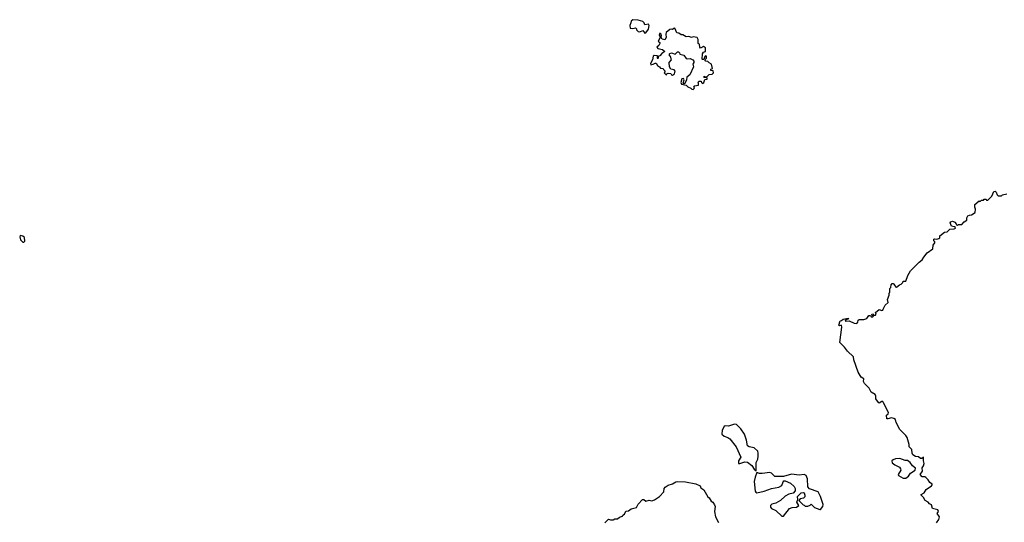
# Model space of a CAD drawing. Extents: x 2029826 to 2248070, y 228728 to 402406.
# Tile 69 of 256: x 2147207 to 2158637, y 271501 to 277332. Entities that reach past the tile are written whole.
import ezdxf

# ---------------------------------------------------------------- set-up
doc = ezdxf.new("R2010")
doc.units = 0

msp = doc.modelspace()

# ---------------------------------------------------------------- linework, layer by layer
at = {"layer": '0CON10XD'}
for points in [[(2154465, 277178), (2154475, 277180), (2154508, 277222), (2154514, 277264), (2154505, 277282), (2154465, 277272), (2154456, 277296), (2154441, 277311), (2154385, 277328), (2154325, 277332), (2154304, 277316), (2154303, 277295), (2154290, 277265), (2154293, 277233), (2154325, 277230), (2154357, 277237), (2154368, 277225), (2154368, 277215), (2154386, 277196), (2154405, 277190), (2154439, 277209), (2154465, 277178)], [(2155025, 276522), (2155037, 276533), (2155040, 276545), (2155030, 276555), (2155040, 276565), (2155088, 276572), (2155087, 276597), (2155080, 276605), (2155095, 276620), (2155118, 276618), (2155120, 276605), (2155135, 276592), (2155150, 276605), (2155162, 276638), (2155188, 276642), (2155188, 276658), (2155155, 276660), (2155150, 276665), (2155152, 276678), (2155165, 276670), (2155185, 276670), (2155212, 276698), (2155245, 276700), (2155260, 276715), (2155258, 276738), (2155230, 276745), (2155232, 276758), (2155250, 276765), (2155238, 276815), (2155211, 276831), (2155197, 276847), (2155173, 276853), (2155160, 276865), (2155178, 276885), (2155180, 276910), (2155168, 276912), (2155160, 276905), (2155148, 276872), (2155135, 276870), (2155130, 276875), (2155133, 276937), (2155144, 276956), (2155167, 276963), (2155170, 277005), (2155145, 277020), (2155112, 277002), (2155103, 277013), (2155098, 277048), (2155082, 277055), (2155083, 277103), (2155070, 277125), (2155025, 277132), (2155005, 277127), (2154973, 277137), (2154943, 277133), (2154905, 277158), (2154885, 277158), (2154857, 277177), (2154835, 277182), (2154813, 277233), (2154799, 277231), (2154785, 277218), (2154775, 277222), (2154755, 277219), (2154712, 277185), (2154708, 277165), (2154713, 277127), (2154695, 277100), (2154667, 277107), (2154650, 277135), (2154656, 277144), (2154653, 277165), (2154645, 277173), (2154635, 277173), (2154629, 277155), (2154642, 277135), (2154642, 277125), (2154620, 277085), (2154638, 277068), (2154640, 277055), (2154625, 277032), (2154603, 277015), (2154615, 276998), (2154670, 276985), (2154698, 276965), (2154661, 276939), (2154640, 276915), (2154622, 276908), (2154615, 276880), (2154610, 276885), (2154610, 276915), (2154572, 276918), (2154562, 276908), (2154552, 276865), (2154530, 276825), (2154535, 276808), (2154562, 276815), (2154585, 276830), (2154595, 276828), (2154611, 276801), (2154636, 276786), (2154645, 276770), (2154678, 276768), (2154680, 276755), (2154700, 276735), (2154690, 276715), (2154715, 276690), (2154720, 276705), (2154735, 276712), (2154767, 276707), (2154772, 276692), (2154785, 276688), (2154809, 276705), (2154816, 276735), (2154805, 276750), (2154767, 276757), (2154750, 276785), (2154748, 276835), (2154772, 276865), (2154760, 276905), (2154752, 276912), (2154750, 276935), (2154755, 276942), (2154775, 276947), (2154815, 276932), (2154845, 276960), (2154855, 276960), (2154868, 276948), (2154872, 276932), (2154915, 276922), (2154945, 276883), (2154955, 276879), (2154992, 276882), (2155020, 276865), (2155032, 276852), (2155032, 276835), (2155022, 276815), (2155030, 276785), (2154988, 276692), (2154950, 276665), (2154947, 276633), (2154928, 276592), (2154915, 276590), (2154910, 276595), (2154922, 276635), (2154912, 276652), (2154895, 276648), (2154880, 276605), (2154890, 276585), (2154942, 276572), (2154965, 276552), (2154998, 276538), (2155010, 276525), (2155025, 276522)], [(2158202, 275005), (2158202, 275035), (2158215, 275058), (2158234, 275066), (2158255, 275068), (2158298, 275095), (2158301, 275135), (2158293, 275157), (2158295, 275190), (2158345, 275230), (2158357, 275223), (2158372, 275238), (2158395, 275240), (2158405, 275250), (2158425, 275250), (2158430, 275240), (2158445, 275240), (2158493, 275287), (2158515, 275338), (2158532, 275342), (2158543, 275333), (2158555, 275300), (2158565, 275290), (2158605, 275290), (2158615, 275300), (2158667, 275313)], [(2157848, 271495), (2157876, 271535), (2157886, 271565), (2157858, 271605), (2157872, 271625), (2157866, 271646), (2157805, 271662), (2157792, 271702), (2157768, 271715), (2157754, 271734), (2157717, 271755), (2157698, 271788), (2157670, 271815), (2157670, 271825), (2157705, 271842), (2157729, 271881), (2157792, 271925), (2157800, 271935), (2157798, 271945), (2157772, 271962), (2157752, 271995), (2157725, 272022), (2157715, 272030), (2157685, 272030), (2157661, 272055), (2157687, 272093), (2157682, 272135), (2157700, 272155), (2157708, 272185), (2157698, 272215), (2157698, 272258), (2157678, 272242), (2157665, 272240), (2157642, 272262), (2157605, 272266), (2157574, 272284), (2157566, 272305), (2157562, 272345), (2157532, 272375), (2157532, 272405), (2157508, 272485), (2157495, 272507), (2157426, 272576), (2157380, 272660), (2157374, 272694), (2157356, 272706), (2157326, 272714), (2157285, 272700), (2157275, 272702), (2157268, 272745), (2157290, 272760), (2157294, 272775), (2157235, 272886), (2157225, 272901), (2157215, 272901), (2157186, 272884), (2157175, 272890), (2157146, 272935), (2157146, 272964), (2157136, 272985), (2157091, 273011), (2157069, 273059), (2157013, 273113), (2157004, 273134), (2157006, 273165), (2156975, 273187), (2156941, 273245), (2156889, 273385), (2156885, 273420), (2156816, 273486), (2156781, 273535), (2156728, 273588), (2156752, 273765), (2156748, 273788), (2156725, 273780), (2156718, 273788), (2156731, 273839), (2156747, 273843), (2156765, 273858), (2156825, 273870), (2156828, 273862), (2156792, 273848), (2156790, 273835), (2156835, 273840), (2156895, 273811), (2156925, 273808), (2156937, 273823), (2156940, 273845), (2156954, 273856), (2157005, 273856), (2157042, 273865), (2157065, 273900), (2157085, 273900), (2157092, 273885), (2157110, 273885), (2157118, 273898), (2157102, 273902), (2157100, 273915), (2157115, 273920), (2157122, 273902), (2157140, 273905), (2157148, 273915), (2157140, 273935), (2157185, 273970), (2157215, 273960), (2157228, 273962), (2157230, 273975), (2157255, 274020), (2157287, 274053), (2157280, 274085), (2157302, 274138), (2157300, 274155), (2157310, 274175), (2157310, 274215), (2157320, 274225), (2157322, 274258), (2157335, 274270), (2157345, 274270), (2157370, 274245), (2157372, 274232), (2157385, 274230), (2157422, 274258), (2157440, 274265), (2157460, 274285), (2157462, 274298), (2157495, 274300), (2157517, 274365), (2157550, 274420), (2157649, 274521), (2157683, 274547), (2157701, 274579), (2157743, 274627), (2157808, 274675), (2157812, 274715), (2157830, 274745), (2157830, 274755), (2157820, 274765), (2157820, 274785), (2157825, 274790), (2157855, 274788), (2157877, 274793), (2157887, 274803), (2157890, 274825), (2157944, 274866), (2157975, 274872), (2158005, 274902), (2158055, 274908), (2158070, 274915), (2158065, 274930), (2158055, 274928), (2158025, 274938), (2158009, 274975), (2158015, 274988), (2158035, 274994), (2158064, 274984), (2158080, 274965), (2158082, 274952), (2158095, 274950), (2158105, 274958), (2158145, 274958), (2158172, 274988), (2158202, 275005)], [(2147255, 274751), (2147266, 274764), (2147262, 274805), (2147242, 274822), (2147213, 274827), (2147207, 274813), (2147215, 274778), (2147243, 274753), (2147255, 274751)], [(2155755, 272100), (2155756, 272195), (2155774, 272235), (2155780, 272270), (2155781, 272305), (2155774, 272325), (2155735, 272364), (2155676, 272376), (2155655, 272388), (2155644, 272455), (2155620, 272525), (2155577, 272585), (2155528, 272635), (2155505, 272639), (2155435, 272617), (2155395, 272620), (2155385, 272614), (2155360, 272570), (2155356, 272525), (2155385, 272500), (2155426, 272486), (2155450, 272470), (2155524, 272375), (2155580, 272255), (2155553, 272215), (2155550, 272185), (2155565, 272183), (2155625, 272203), (2155655, 272197), (2155705, 272162), (2155735, 272118), (2155755, 272100)], [(2157495, 272012), (2157526, 272035), (2157548, 272072), (2157603, 272107), (2157608, 272128), (2157570, 272155), (2157546, 272196), (2157515, 272218), (2157485, 272220), (2157425, 272240), (2157374, 272236), (2157345, 272226), (2157332, 272215), (2157335, 272193), (2157365, 272169), (2157419, 272139), (2157432, 272122), (2157434, 272105), (2157403, 272055), (2157408, 272045), (2157462, 272015), (2157495, 272012)], [(2156075, 271572), (2156145, 271660), (2156175, 271672), (2156225, 271678), (2156250, 271695), (2156228, 271735), (2156240, 271765), (2156238, 271802), (2156278, 271842), (2156305, 271846), (2156312, 271842), (2156322, 271815), (2156322, 271798), (2156307, 271783), (2156268, 271772), (2156250, 271755), (2156302, 271702), (2156315, 271700), (2156325, 271690), (2156355, 271690), (2156385, 271700), (2156395, 271710), (2156435, 271672), (2156495, 271650), (2156505, 271650), (2156532, 271685), (2156536, 271706), (2156505, 271800), (2156477, 271855), (2156375, 271890), (2156355, 271912), (2156351, 272005), (2156336, 272045), (2156315, 272057), (2156255, 272049), (2156165, 272058), (2156075, 272032), (2155975, 272031), (2155935, 272072), (2155915, 272080), (2155825, 272066), (2155795, 272069), (2155765, 272080), (2155743, 272025), (2155733, 271975), (2155744, 271864), (2155751, 271851), (2155765, 271843), (2155848, 271862), (2155935, 271892), (2156021, 271909), (2156055, 271930), (2156068, 271972), (2156078, 271982), (2156095, 271982), (2156156, 271956), (2156196, 271916), (2156208, 271895), (2156210, 271865), (2156185, 271840), (2156135, 271827), (2156095, 271806), (2156037, 271753), (2155986, 271724), (2155940, 271710), (2155923, 271695), (2155923, 271675), (2155935, 271662), (2155985, 271640), (2156055, 271572), (2156075, 271572)], [(2154000, 271495), (2154042, 271538), (2154065, 271528), (2154095, 271528), (2154115, 271540), (2154145, 271542), (2154168, 271562), (2154205, 271572), (2154210, 271585), (2154228, 271595), (2154245, 271632), (2154276, 271634), (2154305, 271657), (2154366, 271674), (2154385, 271710), (2154435, 271767), (2154454, 271764), (2154477, 271747), (2154515, 271757), (2154545, 271750), (2154575, 271760), (2154635, 271799), (2154683, 271855), (2154688, 271892), (2154700, 271910), (2154735, 271931), (2154784, 271946), (2154825, 271969), (2154845, 271974), (2154935, 271972), (2155056, 271946), (2155106, 271926), (2155115, 271903), (2155148, 271878), (2155196, 271796), (2155210, 271785), (2155235, 271748), (2155255, 271733), (2155272, 271705), (2155279, 271685), (2155273, 271625), (2155284, 271565), (2155318, 271498)]]:
    msp.add_lwpolyline(points, dxfattribs=at)

doc.saveas('drawing.dxf')
